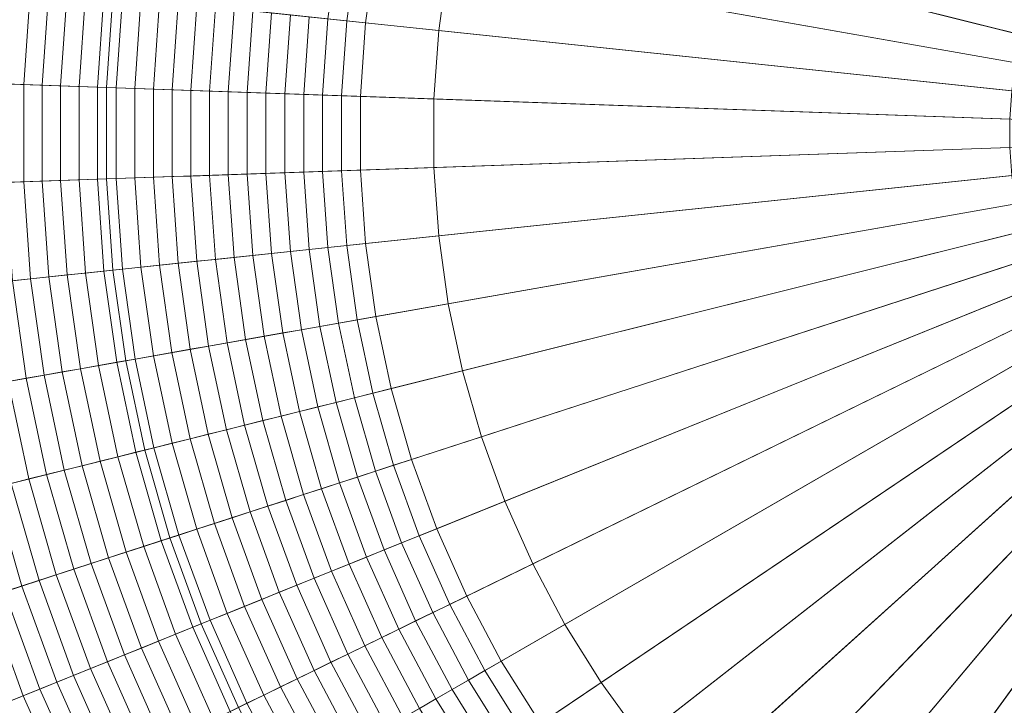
# Model space of a CAD drawing. Header units: centimetres. Extents: x -21.9 to 23.1, y -23 to 22.
# Tile 46 of 191: x -10.1 to -2.6, y -4.9 to 0.4. Entities that reach past the tile are written whole.
import ezdxf

# ---------------------------------------------------------------- set-up
doc = ezdxf.new("R2010")
doc.units = ezdxf.units.CM
doc.header["$LTSCALE"] = 2.54
doc.layers.add('Lucido design-1', color=7, linetype='Continuous')

# ---------------------------------------------------------------- blocks, each defined once
blk = doc.blocks.new('Gruppo-2-1')
at = {"color": 5, "linetype": 'Continuous', "lineweight": 9}
for points in [[(-1.7468, 0.4312, -939.9081), (-1.8068, 0.2664, -939.9081), (-6.5502, 1.8076, -939.9081), (-6.3711, 2.2995, -939.9081)], [(-7.0833, 1.9809, -935.9022), (-7.2384, 1.44, -935.9022), (-2.4246, 0.2398, -936.1081), (-2.365, 0.4478, -936.1081)], [(-1.8068, 0.2664, -939.9081), (-1.8551, 0.0978, -939.9081), (-6.6945, 1.3044, -939.9081), (-6.5502, 1.8076, -939.9081)], [(-9.3625, 0.5353, -940.4271), (-9.4111, -0.161, -940.4271), (-21.5067, 0.2614, -940.4271), (-21.3991, 1.8004, -940.4271)], [(-9.3625, 0.5353, -940.4271), (-9.4111, -0.161, -940.4271), (-21.5067, 0.2614, -940.4271), (-21.3991, 1.8004, -940.4271)], [(-7.2384, 1.44, -935.9022), (-7.3554, 0.8897, -935.9022), (-2.4696, 0.0282, -936.1081), (-2.4246, 0.2398, -936.1081)], [(-1.8551, 0.0978, -939.9081), (-1.8916, -0.0737, -939.9081), (-6.8033, 0.7924, -939.9081), (-6.6945, 1.3044, -939.9081)], [(-6.8033, 0.7924, -941.4271), (-6.8762, 0.274, -941.4271), (-9.3625, 0.5353, -941.4271), (-9.2653, 1.2265, -941.4271)], [(-7.6402, 0.9399, -935.881), (-7.7213, 0.3628, -935.881), (-7.5776, 0.3477, -935.8924), (-7.4979, 0.9148, -935.8924)], [(-7.4979, 0.9148, -935.8924), (-7.5776, 0.3477, -935.8924), (-7.4337, 0.3326, -935.9022), (-7.3554, 0.8897, -935.9022)], [(-7.3554, 0.8897, -935.9022), (-7.4337, 0.3326, -935.9022), (-2.4997, -0.186, -936.1081), (-2.4696, 0.0282, -936.1081)], [(-11.451, 0.7548, -1003.3271), (-11.5099, -0.0877, -1003.3271), (-9.4111, -0.161, -1003.3271), (-9.3625, 0.5353, -1003.3271)], [(-6.8033, 0.7924, -939.9081), (-6.8762, 0.274, -939.9081), (-6.8762, 0.274, -941.4271), (-6.8033, 0.7924, -941.4271)], [(-1.8916, -0.0737, -939.9081), (-1.916, -0.2474, -939.9081), (-6.8762, 0.274, -939.9081), (-6.8033, 0.7924, -939.9081)], [(-10.1308, 0.616, -935.4452), (-10.1833, -0.134, -935.4452), (-10.0435, -0.1389, -935.4834), (-9.9917, 0.6014, -935.4834)], [(-9.9917, 0.6014, -935.4834), (-10.0435, -0.1389, -935.4834), (-9.9032, -0.1438, -935.5201), (-9.8521, 0.5868, -935.5201)], [(-9.8521, 0.5868, -935.5201), (-9.9032, -0.1438, -935.5201), (-9.7626, -0.1487, -935.5552), (-9.7122, 0.572, -935.5552)], [(-9.7122, 0.572, -935.5552), (-9.7626, -0.1487, -935.5552), (-9.6216, -0.1537, -935.5887), (-9.5719, 0.5573, -935.5887)], [(-9.5719, 0.5573, -935.5887), (-9.6216, -0.1537, -935.5887), (-9.4803, -0.1586, -935.6207), (-9.4312, 0.5425, -935.6207)], [(-9.4312, 0.5425, -935.6207), (-9.4803, -0.1586, -935.6207), (-9.3386, -0.1635, -935.6511), (-9.2902, 0.5277, -935.6511)], [(-9.3625, 0.5353, -1003.3271), (-9.4111, -0.161, -1003.3271), (-9.4111, -0.161, -940.4271), (-9.3625, 0.5353, -940.4271)], [(-9.3625, 0.5353, -941.4271), (-9.4111, -0.161, -941.4271), (-9.4111, -0.161, -940.4271), (-9.3625, 0.5353, -940.4271)], [(-6.8762, 0.274, -941.4271), (-6.9127, -0.2483, -941.4271), (-9.4111, -0.161, -941.4271), (-9.3625, 0.5353, -941.4271)], [(-9.2902, 0.5277, -935.6511), (-9.3386, -0.1635, -935.6511), (-9.1965, -0.1685, -935.6799), (-9.1489, 0.5128, -935.6799)], [(-9.1489, 0.5128, -935.6799), (-9.1965, -0.1685, -935.6799), (-9.0542, -0.1735, -935.7072), (-9.0072, 0.4979, -935.7072)], [(-9.0072, 0.4979, -935.7072), (-9.0542, -0.1735, -935.7072), (-8.9115, -0.1785, -935.7328), (-8.8653, 0.483, -935.7328)], [(-8.8653, 0.483, -935.7328), (-8.9115, -0.1785, -935.7328), (-8.7686, -0.1834, -935.7569), (-8.7231, 0.4681, -935.7569)], [(-8.7231, 0.4681, -935.7569), (-8.7686, -0.1834, -935.7569), (-8.6255, -0.1884, -935.7794), (-8.5806, 0.4531, -935.7794)], [(-8.5806, 0.4531, -935.7794), (-8.6255, -0.1884, -935.7794), (-8.482, -0.1935, -935.8003), (-8.4379, 0.4381, -935.8003)], [(-8.4379, 0.4381, -935.8003), (-8.482, -0.1935, -935.8003), (-8.3384, -0.1985, -935.8197), (-8.2949, 0.4231, -935.8197)], [(-8.2949, 0.4231, -935.8197), (-8.3384, -0.1985, -935.8197), (-8.1946, -0.2035, -935.8374), (-8.1518, 0.408, -935.8374)], [(-8.1518, 0.408, -935.8374), (-8.1946, -0.2035, -935.8374), (-8.0505, -0.2085, -935.8535), (-8.0085, 0.393, -935.8535)], [(-8.0085, 0.393, -935.8535), (-8.0505, -0.2085, -935.8535), (-7.9063, -0.2136, -935.8681), (-7.865, 0.3779, -935.8681)], [(-7.865, 0.3779, -935.8681), (-7.9063, -0.2136, -935.8681), (-7.762, -0.2186, -935.881), (-7.7213, 0.3628, -935.881)], [(-7.7213, 0.3628, -935.881), (-7.762, -0.2186, -935.881), (-7.6175, -0.2236, -935.8924), (-7.5776, 0.3477, -935.8924)], [(-7.5776, 0.3477, -935.8924), (-7.6175, -0.2236, -935.8924), (-7.4729, -0.2287, -935.9022), (-7.4337, 0.3326, -935.9022)], [(-7.4337, 0.3326, -935.9022), (-7.4729, -0.2287, -935.9022), (-2.5148, -0.4018, -936.1081), (-2.4997, -0.186, -936.1081)], [(-9.4111, -0.161, -940.4271), (-9.4111, -0.859, -940.4271), (-21.5067, -1.2814, -940.4271), (-21.5067, 0.2614, -940.4271)], [(-9.4111, -0.161, -940.4271), (-9.4111, -0.859, -940.4271), (-21.5067, -1.2814, -940.4271), (-21.5067, 0.2614, -940.4271)], [(-6.8762, 0.274, -939.9081), (-6.9127, -0.2483, -939.9081), (-6.9127, -0.2483, -941.4271), (-6.8762, 0.274, -941.4271)], [(-1.916, -0.2474, -939.9081), (-1.9282, -0.4223, -939.9081), (-6.9127, -0.2483, -939.9081), (-6.8762, 0.274, -939.9081)], [(-11.5099, -0.0877, -1003.3271), (-11.5099, -0.9323, -1003.3271), (-9.4111, -0.859, -1003.3271), (-9.4111, -0.161, -1003.3271)], [(-10.1833, -0.134, -935.4452), (-10.1833, -0.886, -935.4452), (-10.0435, -0.8811, -935.4834), (-10.0435, -0.1389, -935.4834)], [(-10.0435, -0.1389, -935.4834), (-10.0435, -0.8811, -935.4834), (-9.9032, -0.8762, -935.5201), (-9.9032, -0.1438, -935.5201)], [(-9.9032, -0.1438, -935.5201), (-9.9032, -0.8762, -935.5201), (-9.7626, -0.8713, -935.5552), (-9.7626, -0.1487, -935.5552)], [(-9.7626, -0.1487, -935.5552), (-9.7626, -0.8713, -935.5552), (-9.6216, -0.8663, -935.5887), (-9.6216, -0.1537, -935.5887)], [(-9.6216, -0.1537, -935.5887), (-9.6216, -0.8663, -935.5887), (-9.4803, -0.8614, -935.6207), (-9.4803, -0.1586, -935.6207)], [(-9.4803, -0.1586, -935.6207), (-9.4803, -0.8614, -935.6207), (-9.3386, -0.8565, -935.6511), (-9.3386, -0.1635, -935.6511)], [(-9.4111, -0.161, -1003.3271), (-9.4111, -0.859, -1003.3271), (-9.4111, -0.859, -940.4271), (-9.4111, -0.161, -940.4271)], [(-9.4111, -0.161, -941.4271), (-9.4111, -0.859, -941.4271), (-9.4111, -0.859, -940.4271), (-9.4111, -0.161, -940.4271)], [(-6.9127, -0.2483, -941.4271), (-6.9127, -0.7717, -941.4271), (-9.4111, -0.859, -941.4271), (-9.4111, -0.161, -941.4271)], [(-9.3386, -0.1635, -935.6511), (-9.3386, -0.8565, -935.6511), (-9.1965, -0.8515, -935.6799), (-9.1965, -0.1685, -935.6799)], [(-9.1965, -0.1685, -935.6799), (-9.1965, -0.8515, -935.6799), (-9.0542, -0.8465, -935.7072), (-9.0542, -0.1735, -935.7072)], [(-9.0542, -0.1735, -935.7072), (-9.0542, -0.8465, -935.7072), (-8.9115, -0.8415, -935.7328), (-8.9115, -0.1785, -935.7328)], [(-8.9115, -0.1785, -935.7328), (-8.9115, -0.8415, -935.7328), (-8.7686, -0.8366, -935.7569), (-8.7686, -0.1834, -935.7569)], [(-8.7686, -0.1834, -935.7569), (-8.7686, -0.8366, -935.7569), (-8.6255, -0.8316, -935.7794), (-8.6255, -0.1884, -935.7794)], [(-8.6255, -0.1884, -935.7794), (-8.6255, -0.8316, -935.7794), (-8.482, -0.8265, -935.8003), (-8.482, -0.1935, -935.8003)], [(-8.482, -0.1935, -935.8003), (-8.482, -0.8265, -935.8003), (-8.3384, -0.8215, -935.8197), (-8.3384, -0.1985, -935.8197)], [(-8.3384, -0.1985, -935.8197), (-8.3384, -0.8215, -935.8197), (-8.1946, -0.8165, -935.8374), (-8.1946, -0.2035, -935.8374)], [(-8.1946, -0.2035, -935.8374), (-8.1946, -0.8165, -935.8374), (-8.0505, -0.8115, -935.8535), (-8.0505, -0.2085, -935.8535)], [(-8.0505, -0.2085, -935.8535), (-8.0505, -0.8115, -935.8535), (-7.9063, -0.8064, -935.8681), (-7.9063, -0.2136, -935.8681)], [(-7.9063, -0.2136, -935.8681), (-7.9063, -0.8064, -935.8681), (-7.762, -0.8014, -935.881), (-7.762, -0.2186, -935.881)], [(-7.762, -0.2186, -935.881), (-7.762, -0.8014, -935.881), (-7.6175, -0.7964, -935.8924), (-7.6175, -0.2236, -935.8924)], [(-7.6175, -0.2236, -935.8924), (-7.6175, -0.7964, -935.8924), (-7.4729, -0.7913, -935.9022), (-7.4729, -0.2287, -935.9022)], [(-7.4729, -0.2287, -935.9022), (-7.4729, -0.7913, -935.9022), (-2.5148, -0.6182, -936.1081), (-2.5148, -0.4018, -936.1081)], [(-6.9127, -0.2483, -939.9081), (-6.9127, -0.7717, -939.9081), (-6.9127, -0.7717, -941.4271), (-6.9127, -0.2483, -941.4271)], [(-1.9282, -0.4223, -939.9081), (-1.9282, -0.5977, -939.9081), (-6.9127, -0.7717, -939.9081), (-6.9127, -0.2483, -939.9081)], [(-1.9282, -0.5977, -939.9081), (-1.916, -0.7726, -939.9081), (-6.8762, -1.294, -939.9081), (-6.9127, -0.7717, -939.9081)], [(-7.4729, -0.7913, -935.9022), (-7.4337, -1.3526, -935.9022), (-2.4997, -0.834, -936.1081), (-2.5148, -0.6182, -936.1081)], [(-6.9127, -0.7717, -941.4271), (-6.8762, -1.294, -941.4271), (-9.3625, -1.5553, -941.4271), (-9.4111, -0.859, -941.4271)], [(-8.6255, -0.8316, -935.7794), (-8.5806, -1.4731, -935.7794), (-8.4379, -1.4581, -935.8003), (-8.482, -0.8265, -935.8003)], [(-8.482, -0.8265, -935.8003), (-8.4379, -1.4581, -935.8003), (-8.2949, -1.4431, -935.8197), (-8.3384, -0.8215, -935.8197)], [(-8.3384, -0.8215, -935.8197), (-8.2949, -1.4431, -935.8197), (-8.1518, -1.428, -935.8374), (-8.1946, -0.8165, -935.8374)], [(-8.1946, -0.8165, -935.8374), (-8.1518, -1.428, -935.8374), (-8.0085, -1.413, -935.8535), (-8.0505, -0.8115, -935.8535)], [(-8.0505, -0.8115, -935.8535), (-8.0085, -1.413, -935.8535), (-7.865, -1.3979, -935.8681), (-7.9063, -0.8064, -935.8681)], [(-7.9063, -0.8064, -935.8681), (-7.865, -1.3979, -935.8681), (-7.7213, -1.3828, -935.881), (-7.762, -0.8014, -935.881)], [(-7.762, -0.8014, -935.881), (-7.7213, -1.3828, -935.881), (-7.5776, -1.3677, -935.8924), (-7.6175, -0.7964, -935.8924)], [(-7.6175, -0.7964, -935.8924), (-7.5776, -1.3677, -935.8924), (-7.4337, -1.3526, -935.9022), (-7.4729, -0.7913, -935.9022)], [(-6.9127, -0.7717, -939.9081), (-6.8762, -1.294, -939.9081), (-6.8762, -1.294, -941.4271), (-6.9127, -0.7717, -941.4271)], [(-1.916, -0.7726, -939.9081), (-1.8916, -0.9463, -939.9081), (-6.8033, -1.8124, -939.9081), (-6.8762, -1.294, -939.9081)], [(-9.4111, -0.859, -940.4271), (-9.3625, -1.5553, -940.4271), (-21.3991, -2.8204, -940.4271), (-21.5067, -1.2814, -940.4271)], [(-9.4111, -0.859, -940.4271), (-9.3625, -1.5553, -940.4271), (-21.3991, -2.8204, -940.4271), (-21.5067, -1.2814, -940.4271)], [(-11.5099, -0.9323, -1003.3271), (-11.451, -1.7748, -1003.3271), (-9.3625, -1.5553, -1003.3271), (-9.4111, -0.859, -1003.3271)], [(-10.1833, -0.886, -935.4452), (-10.1308, -1.636, -935.4452), (-9.9917, -1.6214, -935.4834), (-10.0435, -0.8811, -935.4834)], [(-10.0435, -0.8811, -935.4834), (-9.9917, -1.6214, -935.4834), (-9.8521, -1.6068, -935.5201), (-9.9032, -0.8762, -935.5201)], [(-9.9032, -0.8762, -935.5201), (-9.8521, -1.6068, -935.5201), (-9.7122, -1.592, -935.5552), (-9.7626, -0.8713, -935.5552)], [(-9.7626, -0.8713, -935.5552), (-9.7122, -1.592, -935.5552), (-9.5719, -1.5773, -935.5887), (-9.6216, -0.8663, -935.5887)], [(-9.6216, -0.8663, -935.5887), (-9.5719, -1.5773, -935.5887), (-9.4312, -1.5625, -935.6207), (-9.4803, -0.8614, -935.6207)], [(-9.4803, -0.8614, -935.6207), (-9.4312, -1.5625, -935.6207), (-9.2902, -1.5477, -935.6511), (-9.3386, -0.8565, -935.6511)], [(-9.4111, -0.859, -1003.3271), (-9.3625, -1.5553, -1003.3271), (-9.3625, -1.5553, -940.4271), (-9.4111, -0.859, -940.4271)], [(-9.4111, -0.859, -941.4271), (-9.3625, -1.5553, -941.4271), (-9.3625, -1.5553, -940.4271), (-9.4111, -0.859, -940.4271)], [(-9.3386, -0.8565, -935.6511), (-9.2902, -1.5477, -935.6511), (-9.1489, -1.5328, -935.6799), (-9.1965, -0.8515, -935.6799)], [(-9.1965, -0.8515, -935.6799), (-9.1489, -1.5328, -935.6799), (-9.0072, -1.5179, -935.7072), (-9.0542, -0.8465, -935.7072)], [(-9.0542, -0.8465, -935.7072), (-9.0072, -1.5179, -935.7072), (-8.8653, -1.503, -935.7328), (-8.9115, -0.8415, -935.7328)], [(-8.9115, -0.8415, -935.7328), (-8.8653, -1.503, -935.7328), (-8.7231, -1.4881, -935.7569), (-8.7686, -0.8366, -935.7569)], [(-8.7686, -0.8366, -935.7569), (-8.7231, -1.4881, -935.7569), (-8.5806, -1.4731, -935.7794), (-8.6255, -0.8316, -935.7794)], [(-7.4337, -1.3526, -935.9022), (-7.3554, -1.9097, -935.9022), (-2.4696, -1.0482, -936.1081), (-2.4997, -0.834, -936.1081)], [(-1.8916, -0.9463, -939.9081), (-1.8551, -1.1178, -939.9081), (-6.6945, -2.3244, -939.9081), (-6.8033, -1.8124, -939.9081)], [(-7.3554, -1.9097, -935.9022), (-7.2384, -2.46, -935.9022), (-2.4246, -1.2598, -936.1081), (-2.4696, -1.0482, -936.1081)], [(-1.8551, -1.1178, -939.9081), (-1.8068, -1.2864, -939.9081), (-6.5502, -2.8276, -939.9081), (-6.6945, -2.3244, -939.9081)], [(-7.2384, -2.46, -935.9022), (-7.0833, -3.0009, -935.9022), (-2.365, -1.4678, -936.1081), (-2.4246, -1.2598, -936.1081)], [(-6.8762, -1.294, -941.4271), (-6.8033, -1.8124, -941.4271), (-9.2653, -2.2465, -941.4271), (-9.3625, -1.5553, -941.4271)], [(-7.5776, -1.3677, -935.8924), (-7.4979, -1.9348, -935.8924), (-7.3554, -1.9097, -935.9022), (-7.4337, -1.3526, -935.9022)], [(-6.8762, -1.294, -939.9081), (-6.8033, -1.8124, -939.9081), (-6.8033, -1.8124, -941.4271), (-6.8762, -1.294, -941.4271)], [(-1.8068, -1.2864, -939.9081), (-1.7468, -1.4512, -939.9081), (-6.3711, -3.3195, -939.9081), (-6.5502, -2.8276, -939.9081)], [(-8.2949, -1.4431, -935.8197), (-8.2082, -2.0601, -935.8197), (-8.0665, -2.0351, -935.8374), (-8.1518, -1.428, -935.8374)], [(-8.1518, -1.428, -935.8374), (-8.0665, -2.0351, -935.8374), (-7.9246, -2.0101, -935.8535), (-8.0085, -1.413, -935.8535)], [(-8.0085, -1.413, -935.8535), (-7.9246, -2.0101, -935.8535), (-7.7825, -1.985, -935.8681), (-7.865, -1.3979, -935.8681)], [(-7.865, -1.3979, -935.8681), (-7.7825, -1.985, -935.8681), (-7.6402, -1.9599, -935.881), (-7.7213, -1.3828, -935.881)], [(-7.7213, -1.3828, -935.881), (-7.6402, -1.9599, -935.881), (-7.4979, -1.9348, -935.8924), (-7.5776, -1.3677, -935.8924)], [(-9.0072, -1.5179, -935.7072), (-8.9136, -2.1845, -935.7072), (-8.773, -2.1597, -935.7328), (-8.8653, -1.503, -935.7328)], [(-8.8653, -1.503, -935.7328), (-8.773, -2.1597, -935.7328), (-8.6322, -2.1348, -935.7569), (-8.7231, -1.4881, -935.7569)], [(-8.7231, -1.4881, -935.7569), (-8.6322, -2.1348, -935.7569), (-8.4911, -2.11, -935.7794), (-8.5806, -1.4731, -935.7794)], [(-8.5806, -1.4731, -935.7794), (-8.4911, -2.11, -935.7794), (-8.3498, -2.085, -935.8003), (-8.4379, -1.4581, -935.8003)], [(-8.4379, -1.4581, -935.8003), (-8.3498, -2.085, -935.8003), (-8.2082, -2.0601, -935.8197), (-8.2949, -1.4431, -935.8197)], [(-7.0833, -3.0009, -935.9022), (-6.8909, -3.5296, -935.9022), (-2.291, -1.6711, -936.1081), (-2.365, -1.4678, -936.1081)], [(-1.7468, -1.4512, -939.9081), (-1.6755, -1.6114, -939.9081), (-6.1582, -3.7978, -939.9081), (-6.3711, -3.3195, -939.9081)], [(-9.3625, -1.5553, -940.4271), (-9.2653, -2.2465, -940.4271), (-21.1844, -4.3481, -940.4271), (-21.3991, -2.8204, -940.4271)], [(-9.3625, -1.5553, -940.4271), (-9.2653, -2.2465, -940.4271), (-21.1844, -4.3481, -940.4271), (-21.3991, -2.8204, -940.4271)], [(-11.451, -1.7748, -1003.3271), (-11.3334, -2.6111, -1003.3271), (-9.2653, -2.2465, -1003.3271), (-9.3625, -1.5553, -1003.3271)], [(-9.7122, -1.592, -935.5552), (-9.6117, -2.3076, -935.5552), (-9.4727, -2.2831, -935.5887), (-9.5719, -1.5773, -935.5887)], [(-9.5719, -1.5773, -935.5887), (-9.4727, -2.2831, -935.5887), (-9.3334, -2.2585, -935.6207), (-9.4312, -1.5625, -935.6207)], [(-9.4312, -1.5625, -935.6207), (-9.3334, -2.2585, -935.6207), (-9.1938, -2.2339, -935.6511), (-9.2902, -1.5477, -935.6511)], [(-9.3625, -1.5553, -1003.3271), (-9.2653, -2.2465, -1003.3271), (-9.2653, -2.2465, -940.4271), (-9.3625, -1.5553, -940.4271)], [(-9.3625, -1.5553, -941.4271), (-9.2653, -2.2465, -941.4271), (-9.2653, -2.2465, -940.4271), (-9.3625, -1.5553, -940.4271)], [(-9.2902, -1.5477, -935.6511), (-9.1938, -2.2339, -935.6511), (-9.0538, -2.2092, -935.6799), (-9.1489, -1.5328, -935.6799)], [(-9.1489, -1.5328, -935.6799), (-9.0538, -2.2092, -935.6799), (-8.9136, -2.1845, -935.7072), (-9.0072, -1.5179, -935.7072)], [(-10.2695, -1.6506, -935.4055), (-10.1635, -2.4049, -935.4055), (-10.0262, -2.3806, -935.4452), (-10.1308, -1.636, -935.4452)], [(-10.1308, -1.636, -935.4452), (-10.0262, -2.3806, -935.4452), (-9.8884, -2.3563, -935.4834), (-9.9917, -1.6214, -935.4834)], [(-9.9917, -1.6214, -935.4834), (-9.8884, -2.3563, -935.4834), (-9.7502, -2.332, -935.5201), (-9.8521, -1.6068, -935.5201)], [(-9.8521, -1.6068, -935.5201), (-9.7502, -2.332, -935.5201), (-9.6117, -2.3076, -935.5552), (-9.7122, -1.592, -935.5552)], [(-1.6755, -1.6114, -939.9081), (-1.5931, -1.7663, -939.9081), (-5.9124, -4.26, -939.9081), (-6.1582, -3.7978, -939.9081)], [(-6.8909, -3.5296, -935.9022), (-6.6621, -4.0435, -935.9022), (-2.203, -1.8687, -936.1081), (-2.291, -1.6711, -936.1081)], [(-1.5931, -1.7663, -939.9081), (-1.5002, -1.915, -939.9081), (-5.635, -4.7039, -939.9081), (-5.9124, -4.26, -939.9081)], [(-6.8033, -1.8124, -941.4271), (-6.6945, -2.3244, -941.4271), (-9.1202, -2.9292, -941.4271), (-9.2653, -2.2465, -941.4271)], [(-6.8033, -1.8124, -939.9081), (-6.6945, -2.3244, -939.9081), (-6.6945, -2.3244, -941.4271), (-6.8033, -1.8124, -941.4271)], [(-6.6621, -4.0435, -935.9022), (-6.3979, -4.5403, -935.9022), (-2.1014, -2.0597, -936.1081), (-2.203, -1.8687, -936.1081)], [(-7.6402, -1.9599, -935.881), (-7.5191, -2.53, -935.881), (-7.3788, -2.495, -935.8924), (-7.4979, -1.9348, -935.8924)], [(-7.4979, -1.9348, -935.8924), (-7.3788, -2.495, -935.8924), (-7.2384, -2.46, -935.9022), (-7.3554, -1.9097, -935.9022)], [(-1.5002, -1.915, -939.9081), (-1.3971, -2.0569, -939.9081), (-5.3273, -5.1275, -939.9081), (-5.635, -4.7039, -939.9081)], [(-8.0665, -2.0351, -935.8374), (-7.939, -2.6347, -935.8374), (-7.7992, -2.5999, -935.8535), (-7.9246, -2.0101, -935.8535)], [(-7.9246, -2.0101, -935.8535), (-7.7992, -2.5999, -935.8535), (-7.6592, -2.565, -935.8681), (-7.7825, -1.985, -935.8681)], [(-7.7825, -1.985, -935.8681), (-7.6592, -2.565, -935.8681), (-7.5191, -2.53, -935.881), (-7.6402, -1.9599, -935.881)], [(-8.4911, -2.11, -935.7794), (-8.3574, -2.739, -935.7794), (-8.2181, -2.7043, -935.8003), (-8.3498, -2.085, -935.8003)], [(-8.3498, -2.085, -935.8003), (-8.2181, -2.7043, -935.8003), (-8.0787, -2.6695, -935.8197), (-8.2082, -2.0601, -935.8197)], [(-8.2082, -2.0601, -935.8197), (-8.0787, -2.6695, -935.8197), (-7.939, -2.6347, -935.8374), (-8.0665, -2.0351, -935.8374)], [(-6.3979, -4.5403, -935.9022), (-6.0998, -5.0174, -935.9022), (-1.9868, -2.2432, -936.1081), (-2.1014, -2.0597, -936.1081)], [(-1.3971, -2.0569, -939.9081), (-1.2844, -2.1912, -939.9081), (-4.9908, -5.5285, -939.9081), (-5.3273, -5.1275, -939.9081)], [(-8.9136, -2.1845, -935.7072), (-8.7736, -2.8428, -935.7072), (-8.6351, -2.8083, -935.7328), (-8.773, -2.1597, -935.7328)], [(-8.773, -2.1597, -935.7328), (-8.6351, -2.8083, -935.7328), (-8.4964, -2.7737, -935.7569), (-8.6322, -2.1348, -935.7569)], [(-8.6322, -2.1348, -935.7569), (-8.4964, -2.7737, -935.7569), (-8.3574, -2.739, -935.7794), (-8.4911, -2.11, -935.7794)], [(-9.2653, -2.2465, -940.4271), (-9.1202, -2.9292, -940.4271), (-20.8637, -5.8572, -940.4271), (-21.1844, -4.3481, -940.4271)], [(-9.2653, -2.2465, -940.4271), (-9.1202, -2.9292, -940.4271), (-20.8637, -5.8572, -940.4271), (-21.1844, -4.3481, -940.4271)], [(-11.3334, -2.6111, -1003.3271), (-11.1578, -3.4373, -1003.3271), (-9.1202, -2.9292, -1003.3271), (-9.2653, -2.2465, -1003.3271)], [(-9.3334, -2.2585, -935.6207), (-9.1873, -2.9459, -935.6207), (-9.0497, -2.9116, -935.6511), (-9.1938, -2.2339, -935.6511)], [(-9.2653, -2.2465, -1003.3271), (-9.1202, -2.9292, -1003.3271), (-9.1202, -2.9292, -940.4271), (-9.2653, -2.2465, -940.4271)], [(-9.2653, -2.2465, -941.4271), (-9.1202, -2.9292, -941.4271), (-9.1202, -2.9292, -940.4271), (-9.2653, -2.2465, -940.4271)], [(-9.1938, -2.2339, -935.6511), (-9.0497, -2.9116, -935.6511), (-8.9118, -2.8773, -935.6799), (-9.0538, -2.2092, -935.6799)], [(-9.0538, -2.2092, -935.6799), (-8.9118, -2.8773, -935.6799), (-8.7736, -2.8428, -935.7072), (-8.9136, -2.1845, -935.7072)], [(-6.0998, -5.0174, -935.9022), (-5.7691, -5.4726, -935.9022), (-1.8596, -2.4182, -936.1081), (-1.9868, -2.2432, -936.1081)], [(-1.2844, -2.1912, -939.9081), (-1.1626, -2.3174, -939.9081), (-4.6272, -5.905, -939.9081), (-4.9908, -5.5285, -939.9081)], [(-9.7502, -2.332, -935.5201), (-9.598, -3.0483, -935.5201), (-9.4614, -3.0143, -935.5552), (-9.6117, -2.3076, -935.5552)], [(-9.6117, -2.3076, -935.5552), (-9.4614, -3.0143, -935.5552), (-9.3245, -2.9802, -935.5887), (-9.4727, -2.2831, -935.5887)], [(-9.4727, -2.2831, -935.5887), (-9.3245, -2.9802, -935.5887), (-9.1873, -2.9459, -935.6207), (-9.3334, -2.2585, -935.6207)], [(-6.6945, -2.3244, -941.4271), (-6.5502, -2.8276, -941.4271), (-8.9278, -3.6002, -941.4271), (-9.1202, -2.9292, -941.4271)], [(-6.6945, -2.3244, -939.9081), (-6.5502, -2.8276, -939.9081), (-6.5502, -2.8276, -941.4271), (-6.6945, -2.3244, -941.4271)], [(-1.1626, -2.3174, -939.9081), (-1.0323, -2.4347, -939.9081), (-4.2381, -6.2553, -939.9081), (-4.6272, -5.905, -939.9081)], [(-10.3004, -2.429, -935.3642), (-10.14, -3.1835, -935.3642), (-10.0051, -3.1499, -935.4055), (-10.1635, -2.4049, -935.4055)], [(-10.1635, -2.4049, -935.4055), (-10.0051, -3.1499, -935.4055), (-9.8698, -3.1161, -935.4452), (-10.0262, -2.3806, -935.4452)], [(-10.0262, -2.3806, -935.4452), (-9.8698, -3.1161, -935.4452), (-9.7341, -3.0823, -935.4834), (-9.8884, -2.3563, -935.4834)], [(-9.8884, -2.3563, -935.4834), (-9.7341, -3.0823, -935.4834), (-9.598, -3.0483, -935.5201), (-9.7502, -2.332, -935.5201)], [(-7.3788, -2.495, -935.8924), (-7.2209, -3.0456, -935.8924), (-7.0833, -3.0009, -935.9022), (-7.2384, -2.46, -935.9022)], [(-5.7691, -5.4726, -935.9022), (-5.4074, -5.9036, -935.9022), (-1.7206, -2.5839, -936.1081), (-1.8596, -2.4182, -936.1081)], [(-1.0323, -2.4347, -939.9081), (-0.8941, -2.5427, -939.9081), (-3.8256, -6.5776, -939.9081), (-4.2381, -6.2553, -939.9081)], [(-7.6592, -2.565, -935.8681), (-7.4958, -3.1349, -935.8681), (-7.3584, -3.0902, -935.881), (-7.5191, -2.53, -935.881)], [(-7.5191, -2.53, -935.881), (-7.3584, -3.0902, -935.881), (-7.2209, -3.0456, -935.8924), (-7.3788, -2.495, -935.8924)], [(-0.8941, -2.5427, -939.9081), (-0.7487, -2.6407, -939.9081), (-3.3916, -6.8704, -939.9081), (-3.8256, -6.5776, -939.9081)], [(-7.939, -2.6347, -935.8374), (-7.7701, -3.224, -935.8374), (-7.633, -3.1795, -935.8535), (-7.7992, -2.5999, -935.8535)], [(-7.7992, -2.5999, -935.8535), (-7.633, -3.1795, -935.8535), (-7.4958, -3.1349, -935.8681), (-7.6592, -2.565, -935.8681)], [(-5.4074, -5.9036, -935.9022), (-5.0166, -6.3083, -935.9022), (-1.5703, -2.7396, -936.1081), (-1.7206, -2.5839, -936.1081)], [(-8.3574, -2.739, -935.7794), (-8.1801, -3.3572, -935.7794), (-8.0436, -3.3129, -935.8003), (-8.2181, -2.7043, -935.8003)], [(-8.2181, -2.7043, -935.8003), (-8.0436, -3.3129, -935.8003), (-7.9069, -3.2685, -935.8197), (-8.0787, -2.6695, -935.8197)], [(-8.0787, -2.6695, -935.8197), (-7.9069, -3.2685, -935.8197), (-7.7701, -3.224, -935.8374), (-7.939, -2.6347, -935.8374)], [(-0.7487, -2.6407, -939.9081), (-0.5968, -2.7284, -939.9081), (-2.9383, -7.1321, -939.9081), (-3.3916, -6.8704, -939.9081)], [(-8.6351, -2.8083, -935.7328), (-8.4524, -3.4457, -935.7328), (-8.3164, -3.4015, -935.7569), (-8.4964, -2.7737, -935.7569)], [(-8.4964, -2.7737, -935.7569), (-8.3164, -3.4015, -935.7569), (-8.1801, -3.3572, -935.7794), (-8.3574, -2.739, -935.7794)], [(-5.0166, -6.3083, -935.9022), (-4.5985, -6.6848, -935.9022), (-1.4095, -2.8843, -936.1081), (-1.5703, -2.7396, -936.1081)], [(-0.5968, -2.7284, -939.9081), (-0.4392, -2.8053, -939.9081), (-2.4678, -7.3616, -939.9081), (-2.9383, -7.1321, -939.9081)], [(-6.5502, -2.8276, -941.4271), (-6.3711, -3.3195, -941.4271), (-8.6891, -4.2561, -941.4271), (-8.9278, -3.6002, -941.4271)], [(-8.9118, -2.8773, -935.6799), (-8.7236, -3.5338, -935.6799), (-8.5881, -3.4898, -935.7072), (-8.7736, -2.8428, -935.7072)], [(-8.7736, -2.8428, -935.7072), (-8.5881, -3.4898, -935.7072), (-8.4524, -3.4457, -935.7328), (-8.6351, -2.8083, -935.7328)], [(-6.5502, -2.8276, -939.9081), (-6.3711, -3.3195, -939.9081), (-6.3711, -3.3195, -941.4271), (-6.5502, -2.8276, -941.4271)], [(-9.1202, -2.9292, -940.4271), (-8.9278, -3.6002, -940.4271), (-20.4384, -7.3402, -940.4271), (-20.8637, -5.8572, -940.4271)], [(-9.1202, -2.9292, -940.4271), (-8.9278, -3.6002, -940.4271), (-20.4384, -7.3402, -940.4271), (-20.8637, -5.8572, -940.4271)], [(-11.1578, -3.4373, -1003.3271), (-10.925, -4.2491, -1003.3271), (-8.9278, -3.6002, -1003.3271), (-9.1202, -2.9292, -1003.3271)], [(-9.1873, -2.9459, -935.6207), (-8.9936, -3.6215, -935.6207), (-8.8587, -3.5777, -935.6511), (-9.0497, -2.9116, -935.6511)], [(-9.1202, -2.9292, -1003.3271), (-8.9278, -3.6002, -1003.3271), (-8.9278, -3.6002, -940.4271), (-9.1202, -2.9292, -940.4271)], [(-9.1202, -2.9292, -941.4271), (-8.9278, -3.6002, -941.4271), (-8.9278, -3.6002, -940.4271), (-9.1202, -2.9292, -940.4271)], [(-9.0497, -2.9116, -935.6511), (-8.8587, -3.5777, -935.6511), (-8.7236, -3.5338, -935.6799), (-8.9118, -2.8773, -935.6799)], [(-4.5985, -6.6848, -935.9022), (-4.1551, -7.0312, -935.9022), (-1.2391, -3.0175, -936.1081), (-1.4095, -2.8843, -936.1081)], [(-9.4614, -3.0143, -935.5552), (-9.2623, -3.7088, -935.5552), (-9.1281, -3.6652, -935.5887), (-9.3245, -2.9802, -935.5887)], [(-9.3245, -2.9802, -935.5887), (-9.1281, -3.6652, -935.5887), (-8.9936, -3.6215, -935.6207), (-9.1873, -2.9459, -935.6207)], [(-7.2209, -3.0456, -935.8924), (-7.025, -3.5838, -935.8924), (-6.8909, -3.5296, -935.9022), (-7.0833, -3.0009, -935.9022)], [(-9.7341, -3.0823, -935.4834), (-9.5295, -3.7957, -935.4834), (-9.3961, -3.7523, -935.5201), (-9.598, -3.0483, -935.5201)], [(-9.598, -3.0483, -935.5201), (-9.3961, -3.7523, -935.5201), (-9.2623, -3.7088, -935.5552), (-9.4614, -3.0143, -935.5552)], [(-7.3584, -3.0902, -935.881), (-7.1591, -3.6379, -935.881), (-7.025, -3.5838, -935.8924), (-7.2209, -3.0456, -935.8924)], [(-4.1551, -7.0312, -935.9022), (-3.6887, -7.3458, -935.9022), (-1.0597, -3.1385, -936.1081), (-1.2391, -3.0175, -936.1081)], [(-10.14, -3.1835, -935.3642), (-9.9274, -3.925, -935.3642), (-9.7952, -3.882, -935.4055), (-10.0051, -3.1499, -935.4055)], [(-10.0051, -3.1499, -935.4055), (-9.7952, -3.882, -935.4055), (-9.6626, -3.8389, -935.4452), (-9.8698, -3.1161, -935.4452)], [(-9.8698, -3.1161, -935.4452), (-9.6626, -3.8389, -935.4452), (-9.5295, -3.7957, -935.4834), (-9.7341, -3.0823, -935.4834)], [(-7.633, -3.1795, -935.8535), (-7.4268, -3.7461, -935.8535), (-7.293, -3.692, -935.8681), (-7.4958, -3.1349, -935.8681)], [(-7.4958, -3.1349, -935.8681), (-7.293, -3.692, -935.8681), (-7.1591, -3.6379, -935.881), (-7.3584, -3.0902, -935.881)], [(-3.6887, -7.3458, -935.9022), (-3.2015, -7.6271, -935.9022), (-0.8723, -3.2467, -936.1081), (-1.0597, -3.1385, -936.1081)], [(-10.4084, -3.2504, -935.277), (-10.1905, -4.0104, -935.277), (-10.0592, -3.9678, -935.3213), (-10.2745, -3.217, -935.3213)], [(-10.2745, -3.217, -935.3213), (-10.0592, -3.9678, -935.3213), (-9.9274, -3.925, -935.3642), (-10.14, -3.1835, -935.3642)], [(-7.9069, -3.2685, -935.8197), (-7.6938, -3.854, -935.8197), (-7.5604, -3.8001, -935.8374), (-7.7701, -3.224, -935.8374)], [(-7.7701, -3.224, -935.8374), (-7.5604, -3.8001, -935.8374), (-7.4268, -3.7461, -935.8535), (-7.633, -3.1795, -935.8535)], [(-8.0436, -3.3129, -935.8003), (-7.8271, -3.9078, -935.8003), (-7.6938, -3.854, -935.8197), (-7.9069, -3.2685, -935.8197)], [(-3.2015, -7.6271, -935.9022), (-2.6958, -7.8737, -935.9022), (-0.6779, -3.3415, -936.1081), (-0.8723, -3.2467, -936.1081)], [(-6.3711, -3.3195, -941.4271), (-6.1582, -3.7978, -941.4271), (-8.4052, -4.8937, -941.4271), (-8.6891, -4.2561, -941.4271)], [(-8.3164, -3.4015, -935.7569), (-8.093, -4.0152, -935.7569), (-7.9602, -3.9616, -935.7794), (-8.1801, -3.3572, -935.7794)], [(-8.1801, -3.3572, -935.7794), (-7.9602, -3.9616, -935.7794), (-7.8271, -3.9078, -935.8003), (-8.0436, -3.3129, -935.8003)], [(-6.3711, -3.3195, -939.9081), (-6.1582, -3.7978, -939.9081), (-6.1582, -3.7978, -941.4271), (-6.3711, -3.3195, -941.4271)], [(-2.6958, -7.8737, -935.9022), (-2.1741, -8.0845, -935.9022), (-0.4773, -3.4225, -936.1081), (-0.6779, -3.3415, -936.1081)], [(-8.5881, -3.4898, -935.7072), (-8.3579, -4.1223, -935.7072), (-8.2256, -4.0688, -935.7328), (-8.4524, -3.4457, -935.7328)], [(-8.4524, -3.4457, -935.7328), (-8.2256, -4.0688, -935.7328), (-8.093, -4.0152, -935.7569), (-8.3164, -3.4015, -935.7569)], [(-8.7236, -3.5338, -935.6799), (-8.49, -4.1756, -935.6799), (-8.3579, -4.1223, -935.7072), (-8.5881, -3.4898, -935.7072)], [(-7.025, -3.5838, -935.8924), (-6.7921, -4.107, -935.8924), (-6.6621, -4.0435, -935.9022), (-6.8909, -3.5296, -935.9022)], [(-8.9278, -3.6002, -940.4271), (-8.6891, -4.2561, -940.4271), (-19.9108, -8.7899, -940.4271), (-20.4384, -7.3402, -940.4271)], [(-8.9278, -3.6002, -940.4271), (-8.6891, -4.2561, -940.4271), (-19.9108, -8.7899, -940.4271), (-20.4384, -7.3402, -940.4271)], [(-10.925, -4.2491, -1003.3271), (-10.6362, -5.0427, -1003.3271), (-8.6891, -4.2561, -1003.3271), (-8.9278, -3.6002, -1003.3271)], [(-8.9936, -3.6215, -935.6207), (-8.7532, -4.282, -935.6207), (-8.6217, -4.2289, -935.6511), (-8.8587, -3.5777, -935.6511)], [(-8.9278, -3.6002, -1003.3271), (-8.6891, -4.2561, -1003.3271), (-8.6891, -4.2561, -940.4271), (-8.9278, -3.6002, -940.4271)], [(-8.9278, -3.6002, -941.4271), (-8.6891, -4.2561, -941.4271), (-8.6891, -4.2561, -940.4271), (-8.9278, -3.6002, -940.4271)], [(-8.8587, -3.5777, -935.6511), (-8.6217, -4.2289, -935.6511), (-8.49, -4.1756, -935.6799), (-8.7236, -3.5338, -935.6799)], [(-7.1591, -3.6379, -935.881), (-6.922, -4.1703, -935.881), (-6.7921, -4.107, -935.8924), (-7.025, -3.5838, -935.8924)], [(-9.2623, -3.7088, -935.5552), (-9.0152, -4.3878, -935.5552), (-8.8843, -4.335, -935.5887), (-9.1281, -3.6652, -935.5887)], [(-9.1281, -3.6652, -935.5887), (-8.8843, -4.335, -935.5887), (-8.7532, -4.282, -935.6207), (-8.9936, -3.6215, -935.6207)], [(-7.293, -3.692, -935.8681), (-7.0518, -4.2336, -935.8681), (-6.922, -4.1703, -935.881), (-7.1591, -3.6379, -935.881)], [(-9.5295, -3.7957, -935.4834), (-9.2757, -4.4931, -935.4834), (-9.1456, -4.4405, -935.5201), (-9.3961, -3.7523, -935.5201)], [(-9.3961, -3.7523, -935.5201), (-9.1456, -4.4405, -935.5201), (-9.0152, -4.3878, -935.5552), (-9.2623, -3.7088, -935.5552)], [(-7.5604, -3.8001, -935.8374), (-7.3111, -4.3601, -935.8374), (-7.1815, -4.2969, -935.8535), (-7.4268, -3.7461, -935.8535)], [(-7.4268, -3.7461, -935.8535), (-7.1815, -4.2969, -935.8535), (-7.0518, -4.2336, -935.8681), (-7.293, -3.692, -935.8681)], [(-9.6626, -3.8389, -935.4452), (-9.4054, -4.5455, -935.4452), (-9.2757, -4.4931, -935.4834), (-9.5295, -3.7957, -935.4834)], [(-6.1582, -3.7978, -941.4271), (-5.9124, -4.26, -941.4271), (-8.0775, -5.51, -941.4271), (-8.4052, -4.8937, -941.4271)], [(-7.6938, -3.854, -935.8197), (-7.4404, -4.4232, -935.8197), (-7.3111, -4.3601, -935.8374), (-7.5604, -3.8001, -935.8374)], [(-6.1582, -3.7978, -939.9081), (-5.9124, -4.26, -939.9081), (-5.9124, -4.26, -941.4271), (-6.1582, -3.7978, -941.4271)], [(-9.9274, -3.925, -935.3642), (-9.6636, -4.6498, -935.3642), (-9.5347, -4.5977, -935.4055), (-9.7952, -3.882, -935.4055)], [(-9.7952, -3.882, -935.4055), (-9.5347, -4.5977, -935.4055), (-9.4054, -4.5455, -935.4452), (-9.6626, -3.8389, -935.4452)], [(-7.9602, -3.9616, -935.7794), (-7.6986, -4.5491, -935.7794), (-7.5696, -4.4862, -935.8003), (-7.8271, -3.9078, -935.8003)], [(-7.8271, -3.9078, -935.8003), (-7.5696, -4.4862, -935.8003), (-7.4404, -4.4232, -935.8197), (-7.6938, -3.854, -935.8197)], [(-10.1905, -4.0104, -935.277), (-9.9201, -4.7534, -935.277), (-9.7921, -4.7017, -935.3213), (-10.0592, -3.9678, -935.3213)], [(-10.0592, -3.9678, -935.3213), (-9.7921, -4.7017, -935.3213), (-9.6636, -4.6498, -935.3642), (-9.9274, -3.925, -935.3642)], [(-8.093, -4.0152, -935.7569), (-7.8273, -4.6119, -935.7569), (-7.6986, -4.5491, -935.7794), (-7.9602, -3.9616, -935.7794)], [(-10.4517, -4.0953, -935.1837), (-10.1747, -4.8563, -935.1837), (-10.0476, -4.8049, -935.2311), (-10.3213, -4.0529, -935.2311)], [(-10.3213, -4.0529, -935.2311), (-10.0476, -4.8049, -935.2311), (-9.9201, -4.7534, -935.277), (-10.1905, -4.0104, -935.277)], [(-8.2256, -4.0688, -935.7328), (-7.9559, -4.6746, -935.7328), (-7.8273, -4.6119, -935.7569), (-8.093, -4.0152, -935.7569)], [(-6.7921, -4.107, -935.8924), (-6.5232, -4.6126, -935.8924), (-6.3979, -4.5403, -935.9022), (-6.6621, -4.0435, -935.9022)], [(-8.49, -4.1756, -935.6799), (-8.2122, -4.7996, -935.6799), (-8.0841, -4.7371, -935.7072), (-8.3579, -4.1223, -935.7072)], [(-8.3579, -4.1223, -935.7072), (-8.0841, -4.7371, -935.7072), (-7.9559, -4.6746, -935.7328), (-8.2256, -4.0688, -935.7328)], [(-6.922, -4.1703, -935.881), (-6.6484, -4.6849, -935.881), (-6.5232, -4.6126, -935.8924), (-6.7921, -4.107, -935.8924)], [(-8.6217, -4.2289, -935.6511), (-8.3399, -4.8619, -935.6511), (-8.2122, -4.7996, -935.6799), (-8.49, -4.1756, -935.6799)], [(-7.0518, -4.2336, -935.8681), (-6.7735, -4.7571, -935.8681), (-6.6484, -4.6849, -935.881), (-6.922, -4.1703, -935.881)], [(-8.6891, -4.2561, -940.4271), (-8.4052, -4.8937, -940.4271), (-19.2833, -10.1993, -940.4271), (-19.9108, -8.7899, -940.4271)], [(-8.6891, -4.2561, -940.4271), (-8.4052, -4.8937, -940.4271), (-19.2833, -10.1993, -940.4271), (-19.9108, -8.7899, -940.4271)], [(-10.6362, -5.0427, -1003.3271), (-10.2926, -5.8143, -1003.3271), (-8.4052, -4.8937, -1003.3271), (-8.6891, -4.2561, -1003.3271)], [(-8.8843, -4.335, -935.5887), (-8.5945, -4.986, -935.5887), (-8.4673, -4.924, -935.6207), (-8.7532, -4.282, -935.6207)], [(-8.7532, -4.282, -935.6207), (-8.4673, -4.924, -935.6207), (-8.3399, -4.8619, -935.6511), (-8.6217, -4.2289, -935.6511)], [(-8.6891, -4.2561, -1003.3271), (-8.4052, -4.8937, -1003.3271), (-8.4052, -4.8937, -940.4271), (-8.6891, -4.2561, -940.4271)], [(-8.6891, -4.2561, -941.4271), (-8.4052, -4.8937, -941.4271), (-8.4052, -4.8937, -940.4271), (-8.6891, -4.2561, -940.4271)], [(-5.9124, -4.26, -941.4271), (-5.635, -4.7039, -941.4271), (-7.7076, -6.1019, -941.4271), (-8.0775, -5.51, -941.4271)], [(-7.1815, -4.2969, -935.8535), (-6.8985, -4.8293, -935.8535), (-6.7735, -4.7571, -935.8681), (-7.0518, -4.2336, -935.8681)], [(-5.9124, -4.26, -939.9081), (-5.635, -4.7039, -939.9081), (-5.635, -4.7039, -941.4271), (-5.9124, -4.26, -941.4271)], [(-9.0152, -4.3878, -935.5552), (-8.7213, -5.0479, -935.5552), (-8.5945, -4.986, -935.5887), (-8.8843, -4.335, -935.5887)], [(-7.3111, -4.3601, -935.8374), (-7.0233, -4.9013, -935.8374), (-6.8985, -4.8293, -935.8535), (-7.1815, -4.2969, -935.8535)], [(-9.1456, -4.4405, -935.5201), (-8.8477, -5.1096, -935.5201), (-8.7213, -5.0479, -935.5552), (-9.0152, -4.3878, -935.5552)], [(-7.5696, -4.4862, -935.8003), (-7.2724, -5.0452, -935.8003), (-7.1479, -4.9733, -935.8197), (-7.4404, -4.4232, -935.8197)], [(-7.4404, -4.4232, -935.8197), (-7.1479, -4.9733, -935.8197), (-7.0233, -4.9013, -935.8374), (-7.3111, -4.3601, -935.8374)], [(-9.4054, -4.5455, -935.4452), (-9.0996, -5.2324, -935.4452), (-8.9738, -5.1711, -935.4834), (-9.2757, -4.4931, -935.4834)], [(-9.2757, -4.4931, -935.4834), (-8.9738, -5.1711, -935.4834), (-8.8477, -5.1096, -935.5201), (-9.1456, -4.4405, -935.5201)], [(-7.6986, -4.5491, -935.7794), (-7.3966, -5.1169, -935.7794), (-7.2724, -5.0452, -935.8003), (-7.5696, -4.4862, -935.8003)], [(-9.5347, -4.5977, -935.4055), (-9.2249, -5.2935, -935.4055), (-9.0996, -5.2324, -935.4452), (-9.4054, -4.5455, -935.4452)], [(-7.8273, -4.6119, -935.7569), (-7.5207, -5.1885, -935.7569), (-7.3966, -5.1169, -935.7794), (-7.6986, -4.5491, -935.7794)], [(-6.5232, -4.6126, -935.8924), (-6.2197, -5.0983, -935.8924), (-6.0998, -5.0174, -935.9022), (-6.3979, -4.5403, -935.9022)], [(-9.7921, -4.7017, -935.3213), (-9.4744, -5.4152, -935.3213), (-9.3499, -5.3545, -935.3642), (-9.6636, -4.6498, -935.3642)], [(-9.6636, -4.6498, -935.3642), (-9.3499, -5.3545, -935.3642), (-9.2249, -5.2935, -935.4055), (-9.5347, -4.5977, -935.4055)], [(-7.9559, -4.6746, -935.7328), (-7.6446, -5.26, -935.7328), (-7.5207, -5.1885, -935.7569), (-7.8273, -4.6119, -935.7569)], [(-6.6484, -4.6849, -935.881), (-6.3396, -5.1792, -935.881), (-6.2197, -5.0983, -935.8924), (-6.5232, -4.6126, -935.8924)], [(-9.9201, -4.7534, -935.277), (-9.5985, -5.4757, -935.277), (-9.4744, -5.4152, -935.3213), (-9.7921, -4.7017, -935.3213)], [(-8.0841, -4.7371, -935.7072), (-7.7682, -5.3314, -935.7072), (-7.6446, -5.26, -935.7328), (-7.9559, -4.6746, -935.7328)], [(-5.635, -4.7039, -941.4271), (-5.3273, -5.1275, -941.4271), (-7.2973, -6.6666, -941.4271), (-7.7076, -6.1019, -941.4271)], [(-6.7735, -4.7571, -935.8681), (-6.4593, -5.2599, -935.8681), (-6.3396, -5.1792, -935.881), (-6.6484, -4.6849, -935.881)], [(-5.635, -4.7039, -939.9081), (-5.3273, -5.1275, -939.9081), (-5.3273, -5.1275, -941.4271), (-5.635, -4.7039, -941.4271)], [(-10.1747, -4.8563, -935.1837), (-9.8453, -5.5961, -935.1837), (-9.7221, -5.536, -935.2311), (-10.0476, -4.8049, -935.2311)], [(-10.0476, -4.8049, -935.2311), (-9.7221, -5.536, -935.2311), (-9.5985, -5.4757, -935.277), (-9.9201, -4.7534, -935.277)], [(-8.3399, -4.8619, -935.6511), (-8.0146, -5.4737, -935.6511), (-7.8915, -5.4026, -935.6799), (-8.2122, -4.7996, -935.6799)], [(-8.2122, -4.7996, -935.6799), (-7.8915, -5.4026, -935.6799), (-7.7682, -5.3314, -935.7072), (-8.0841, -4.7371, -935.7072)], [(-6.8985, -4.8293, -935.8535), (-6.5789, -5.3406, -935.8535), (-6.4593, -5.2599, -935.8681), (-6.7735, -4.7571, -935.8681)], [(-10.3012, -4.9074, -935.1347), (-9.968, -5.6559, -935.1347), (-9.8453, -5.5961, -935.1837), (-10.1747, -4.8563, -935.1837)], [(-8.4673, -4.924, -935.6207), (-8.1374, -5.5446, -935.6207), (-8.0146, -5.4737, -935.6511), (-8.3399, -4.8619, -935.6511)], [(-7.0233, -4.9013, -935.8374), (-6.6984, -5.4212, -935.8374), (-6.5789, -5.3406, -935.8535), (-6.8985, -4.8293, -935.8535)]]:
    blk.add_3dface(points, dxfattribs=at)

msp = doc.modelspace()

# ---------------------------------------------------------------- block references
at = {"layer": 'Lucido design-1', "color": 5, "true_color": 0x0000ff}
msp.add_blockref('Gruppo-2-1', (0, 0), dxfattribs=at)

doc.saveas('drawing.dxf')
